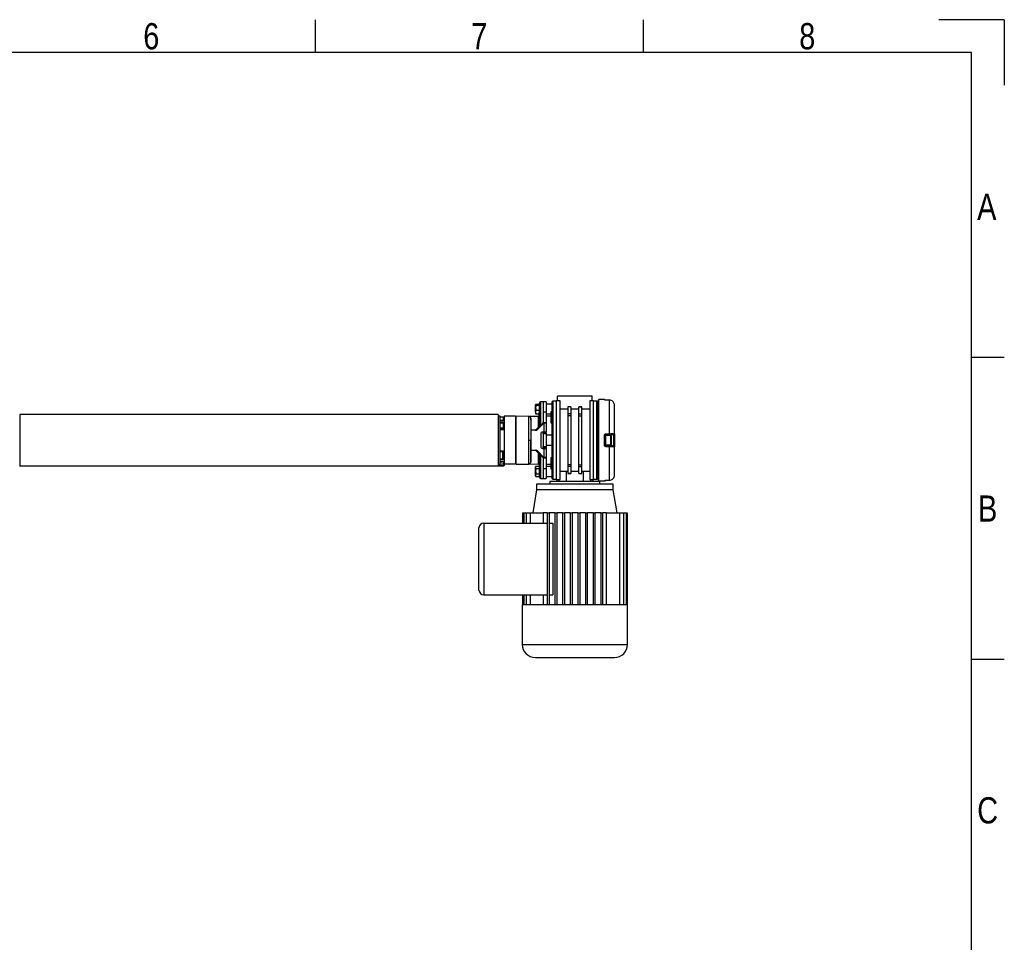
# Model space of a CAD drawing. Header units: millimetres. Extents: x 0 to 420, y 0 to 297.
# Tile 13 of 13: x 265 to 420, y 151 to 297. Entities that reach past the tile are written whole.
import ezdxf

# ---------------------------------------------------------------- set-up
doc = ezdxf.new("R2010")
doc.units = ezdxf.units.MM
doc.layers.add('CARTIGLIO', color=140, linetype='Continuous')
doc.styles.add('SLDTEXTSTYLE2', font='TXT', dxfattribs={"width": 0.821468})

msp = doc.modelspace()

# ---------------------------------------------------------------- linework, layer by layer
at = {"color": 7, "linetype": 'Continuous', "lineweight": 25}
for p, q in [((346.1019, 236.3388), (346.0627, 236.2575)), ((346.0627, 236.2575), (346.1019, 236.1761)), ((346.0627, 235.7941), (346.0627, 236.2575)), ((346.1019, 236.3388), (346.6668, 236.3388)), ((346.1019, 236.1761), (346.6668, 236.1761)), ((346.6668, 232.8525), (346.6668, 236.5189)), ((347.2708, 236.7075), (346.8448, 236.7001)), ((346.8448, 236.7001), (346.8448, 233.0325)), ((347.7239, 236.7075), (347.2708, 236.7075)), ((347.2708, 236.7075), (347.2708, 235.1205)), ((347.2708, 236.7075), (347.2708, 235.1205)), ((347.7239, 236.7075), (347.7239, 235.1205)), ((348.6299, 236.3677), (347.7239, 236.3677)), ((349.3095, 236.8208), (348.7809, 236.8208)), ((348.7809, 236.8208), (348.7809, 230.6669)), ((349.9135, 236.8585), (349.3095, 236.8585)), ((349.3095, 236.8585), (349.3095, 224.4754)), ((349.536, 236.8585), (349.536, 237.6136)), ((354.9725, 237.6136), (349.536, 237.6136)), ((349.9135, 224.4754), (349.9135, 236.8585)), ((355.199, 236.8585), (354.595, 236.8585)), ((354.595, 236.8585), (354.595, 224.4754)), ((354.9725, 236.8585), (354.9725, 237.6136)), ((355.199, 224.4754), (355.199, 236.8585)), ((355.7276, 236.8208), (355.199, 236.8208)), ((355.7276, 230.6669), (355.7276, 236.8208)), ((355.9541, 236.3677), (355.8786, 236.3677)), ((356.0296, 237.0095), (355.9541, 237.0095)), ((355.9541, 224.3244), (355.9541, 237.0095)), ((356.937, 237.0764), (356.0296, 237.0844)), ((356.0296, 224.2495), (356.0296, 237.0844)), ((356.937, 237.0279), (356.937, 237.0764)), ((357.1596, 236.9929), (357.16, 236.9948)), ((357.6988, 236.9873), (357.1603, 236.9936)), ((357.698, 231.6962), (357.698, 236.9865)), ((358.5213, 231.6837), (358.5213, 236.1457)), ((340.1724, 234.7443), (264.6656, 234.7443)), ((264.6656, 234.7443), (264.6656, 226.5896)), ((340.1724, 234.7443), (340.1724, 226.5896)), ((346.0627, 235.1116), (346.0627, 235.7941)), ((346.1019, 235.4122), (346.0627, 235.1116)), ((346.0627, 235.1116), (346.1019, 234.8109)), ((346.0627, 235.1116), (346.0627, 234.8791)), ((346.1019, 234.8109), (346.0627, 234.8923)), ((346.1019, 235.4122), (346.6668, 235.4122)), ((346.1019, 234.8109), (346.5912, 234.8109)), ((346.6668, 235.0514), (346.5912, 235.05)), ((346.5912, 235.05), (346.5912, 235.0365)), ((346.5912, 235.0365), (346.6668, 235.0374)), ((346.5912, 235.0365), (346.5912, 234.9894)), ((346.5912, 234.9894), (346.6668, 234.9904)), ((346.5912, 234.9894), (346.5912, 234.9388)), ((346.5912, 234.9388), (346.6668, 234.9383)), ((346.5912, 234.9388), (346.5912, 234.7129)), ((346.5912, 234.7129), (346.6668, 234.7124)), ((346.5912, 234.7129), (346.5912, 234.6846)), ((346.5912, 234.6846), (346.6668, 234.6832)), ((347.2708, 235.1205), (347.7239, 235.1205)), ((347.2708, 235.1205), (347.2708, 233.4632)), ((347.7239, 235.1205), (347.7239, 233.4632)), ((347.7239, 234.8274), (348.4789, 234.8274)), ((348.6299, 235.1659), (348.4789, 235.1659)), ((348.4789, 235.1659), (348.4789, 233.4292)), ((351.1519, 235.5749), (349.9135, 235.5749)), ((351.6351, 235.926), (351.1519, 235.926)), ((351.1519, 235.926), (351.1519, 235.9157)), ((351.6351, 235.9157), (351.1519, 235.9157)), ((351.1519, 235.9157), (351.1519, 234.8176)), ((351.6351, 234.8176), (351.1519, 234.8176)), ((351.1519, 234.8176), (351.1519, 234.5258)), ((351.6351, 235.926), (351.6351, 235.9157)), ((351.6351, 235.9157), (351.6351, 234.8176)), ((352.8734, 235.5749), (351.6351, 235.5749)), ((351.6351, 234.8176), (351.6351, 234.5258)), ((353.3567, 235.926), (352.8734, 235.926)), ((352.8734, 235.9157), (352.8734, 235.926)), ((352.8734, 235.9157), (353.3567, 235.9157)), ((352.8734, 234.8176), (352.8734, 235.9157)), ((352.8734, 234.8176), (353.3567, 234.8176)), ((352.8734, 234.5258), (352.8734, 234.8176)), ((353.3567, 235.9157), (353.3567, 235.926)), ((353.3567, 234.8176), (353.3567, 235.9157)), ((354.595, 235.5749), (353.3567, 235.5749)), ((353.3567, 234.5258), (353.3567, 234.8176)), ((355.9541, 235.1659), (355.8786, 235.1659)), ((340.4745, 234.4423), (340.1724, 234.4423)), ((340.4745, 230.6669), (340.4745, 234.4423)), ((340.4745, 234.3668), (340.9653, 234.3668)), ((340.9653, 233.7627), (340.4745, 233.7627)), ((340.4745, 233.7627), (340.9275, 233.7627)), ((340.9426, 233.4607), (340.4745, 233.4607)), ((340.4745, 233.4305), (340.9653, 233.4305)), ((340.8802, 233.4305), (340.8802, 233.4607)), ((340.9577, 233.4592), (340.9577, 233.4305)), ((340.9653, 234.3668), (340.9653, 233.7627)), ((340.9653, 234.0628), (341.0017, 234.0634)), ((341.0017, 233.9879), (340.9653, 233.9873)), ((340.9653, 233.4305), (340.9653, 232.5546)), ((341.0017, 233.9879), (341.0785, 233.9879)), ((341.0017, 233.7792), (341.0017, 233.9879)), ((341.0017, 233.7792), (341.0109, 233.7458)), ((341.0181, 232.3885), (341.0181, 233.3852)), ((342.8907, 234.4423), (341.0785, 234.4423)), ((341.0785, 234.4423), (341.0785, 226.8916)), ((342.8907, 234.4423), (342.8907, 226.8916)), ((342.9662, 234.3681), (342.8907, 234.3668)), ((344.9886, 234.424), (342.9662, 234.4416)), ((342.9662, 226.8923), (342.9662, 234.4416)), ((346.4887, 234.4286), (345.0879, 234.4042)), ((347.1836, 233.3751), (346.1519, 232.3319)), ((347.3751, 233.3751), (346.3434, 232.3319)), ((346.4887, 232.6725), (346.4887, 234.4286)), ((346.5912, 234.4438), (346.5912, 234.4389)), ((346.6668, 234.4403), (346.5912, 234.4389)), ((346.5912, 234.4389), (346.5912, 234.4254)), ((346.5912, 234.4254), (346.6668, 234.4263)), ((346.5912, 234.4254), (346.5912, 234.2868)), ((346.5912, 234.2868), (346.6668, 234.2877)), ((346.5912, 234.2868), (346.5912, 234.2114)), ((346.5912, 234.2114), (346.6668, 234.2102)), ((346.5912, 234.2114), (346.5912, 233.7885)), ((346.5912, 233.7885), (346.6668, 233.7873)), ((346.5912, 233.7885), (346.5912, 233.7849)), ((346.5912, 233.7849), (346.6668, 233.7836)), ((346.6668, 233.5713), (346.5912, 233.57)), ((346.5912, 233.57), (346.5912, 233.5279)), ((346.5912, 233.5279), (346.6668, 233.528)), ((346.5912, 233.5279), (346.5912, 233.4881)), ((346.5912, 233.4881), (346.6668, 233.4882)), ((346.5912, 233.4881), (346.5912, 233.4378)), ((346.5912, 233.4378), (346.6668, 233.4365)), ((347.1836, 233.3751), (347.3751, 233.3751)), ((347.2708, 233.4632), (347.7239, 233.4632)), ((347.3751, 233.3751), (347.3751, 231.9506)), ((348.4789, 234.433), (347.7239, 234.433)), ((347.7239, 233.4632), (347.7239, 231.9506)), ((348.4789, 233.4292), (348.6299, 233.4292)), ((351.6351, 234.5258), (351.1519, 234.5258)), ((351.1519, 234.5258), (351.1519, 226.8081)), ((351.6351, 234.5258), (351.6351, 226.8081)), ((352.8734, 226.8081), (352.8734, 234.5258)), ((352.8734, 234.5258), (353.3567, 234.5258)), ((353.3567, 226.8081), (353.3567, 234.5258)), ((355.8786, 233.4292), (355.9541, 233.4292)), ((340.9653, 232.5546), (340.4745, 232.5546)), ((340.4745, 232.5028), (340.8802, 232.4934)), ((341.0785, 232.3281), (340.4745, 232.3281)), ((340.8796, 232.4196), (340.5586, 232.427)), ((340.8802, 232.4934), (340.8802, 232.5546)), ((341.0181, 232.5738), (340.9653, 232.5738)), ((341.0017, 232.3281), (341.0017, 232.4783)), ((346.1584, 232.2526), (345.3069, 232.2526)), ((346.1519, 232.3319), (346.3434, 232.3319)), ((346.8736, 231.6485), (346.8736, 229.6854)), ((347.3751, 231.9506), (347.1474, 231.9506)), ((347.2708, 231.9506), (347.2708, 231.7995)), ((347.2708, 231.7995), (347.7239, 231.7995)), ((347.2708, 231.6485), (347.2708, 231.7995)), ((347.7239, 231.6485), (347.2708, 231.6485)), ((347.2708, 231.6485), (347.2708, 229.6854)), ((347.7239, 231.9506), (347.3751, 231.9506)), ((347.7239, 231.7995), (347.7239, 231.9506)), ((347.7239, 231.7995), (347.7239, 231.6485)), ((347.7239, 231.6485), (347.7239, 229.6854)), ((348.6299, 231.4598), (347.7239, 231.4598)), ((355.9541, 231.4598), (355.8786, 231.4598)), ((356.937, 229.8793), (356.937, 231.4546)), ((357.6993, 231.5209), (357.1609, 231.5115)), ((357.1609, 231.5115), (357.1609, 231.422)), ((358.3729, 229.8012), (358.3729, 231.5327)), ((358.5213, 231.6837), (358.5213, 229.6502)), ((340.4745, 226.8916), (340.4745, 230.6669)), ((345.2861, 230.6669), (345.3069, 230.6669)), ((348.7809, 230.6669), (348.7809, 224.5131)), ((355.7276, 224.5131), (355.7276, 230.6669)), ((357.0867, 231.436), (357.0867, 229.8979)), ((357.9022, 231.422), (357.0867, 231.422)), ((357.0867, 229.9119), (357.9022, 229.9119)), ((357.1609, 229.9119), (357.1609, 229.8224)), ((357.9022, 229.9119), (357.9022, 231.422)), ((357.9928, 231.3314), (357.9928, 230.0025)), ((340.4745, 229.0058), (341.0785, 229.0058)), ((340.4745, 228.9049), (340.8796, 228.9143)), ((340.8802, 228.8405), (340.4745, 228.8311)), ((340.8802, 227.7225), (340.8802, 228.8405)), ((340.9577, 228.7601), (340.9577, 227.6487)), ((340.9577, 228.7601), (341.003, 228.7601)), ((341.0017, 228.8556), (341.0017, 229.0058)), ((341.0017, 228.8556), (341.003, 228.8508)), ((341.003, 229.0058), (341.003, 227.7222)), ((345.3069, 229.0813), (346.1584, 229.0813)), ((346.3434, 229.002), (346.1519, 229.002)), ((346.1519, 229.002), (347.1836, 227.9588)), ((346.3434, 229.002), (347.3751, 227.9588)), ((346.4887, 226.9053), (346.4887, 228.6614)), ((346.6668, 224.815), (346.6668, 228.4814)), ((347.1474, 229.3833), (347.3751, 229.3833)), ((347.2708, 229.6854), (347.7239, 229.6854)), ((347.2708, 229.5343), (347.2708, 229.6854)), ((347.2708, 229.5343), (347.2708, 229.3833)), ((347.7239, 229.5343), (347.2708, 229.5343)), ((347.3751, 229.3833), (347.3751, 227.9588)), ((347.3751, 229.3833), (347.7239, 229.3833)), ((347.7239, 229.8741), (348.6299, 229.8741)), ((347.7239, 229.6854), (347.7239, 229.5343)), ((347.7239, 229.3833), (347.7239, 229.5343)), ((347.7239, 229.3833), (347.7239, 227.8707)), ((355.8786, 229.8741), (355.9541, 229.8741)), ((357.1609, 229.8224), (357.6993, 229.813)), ((357.698, 224.3474), (357.698, 229.6377)), ((358.5213, 225.1882), (358.5213, 229.6502)), ((340.1724, 226.8916), (340.4745, 226.8916)), ((340.2434, 226.8916), (340.2464, 226.8737)), ((341.0056, 226.9248), (340.2453, 226.7661)), ((340.4745, 227.7331), (340.8802, 227.7225)), ((340.8771, 227.5733), (340.4745, 227.5838)), ((340.852, 227.5712), (340.4745, 227.5712)), ((340.9275, 227.2691), (340.4745, 227.2691)), ((340.4745, 227.2053), (340.7804, 227.2691)), ((340.9422, 227.6011), (340.9413, 227.6017)), ((340.9577, 227.6487), (340.9839, 227.6487)), ((341.0056, 226.6244), (341.0056, 226.9248)), ((342.8907, 226.8916), (341.0785, 226.8916)), ((341.0785, 226.8916), (341.0785, 226.6982)), ((342.8907, 226.9671), (342.9662, 226.9658)), ((342.9662, 226.8923), (344.9886, 226.9099)), ((345.0926, 226.9296), (346.4887, 226.9053)), ((346.8448, 228.3014), (346.8448, 224.6338)), ((347.1836, 227.9588), (347.3751, 227.9588)), ((347.2708, 227.8707), (347.7239, 227.8707)), ((347.2708, 227.8707), (347.2708, 226.2134)), ((347.7239, 227.8707), (347.7239, 226.2134)), ((347.7239, 226.9009), (348.4789, 226.9009)), ((348.6299, 227.9047), (348.4789, 227.9047)), ((348.4789, 227.9047), (348.4789, 226.168)), ((351.6351, 226.8081), (351.1519, 226.8081)), ((351.1519, 226.8081), (351.1519, 226.5163)), ((351.6351, 226.8081), (351.6351, 226.5163)), ((352.8734, 226.8081), (353.3567, 226.8081)), ((352.8734, 226.5163), (352.8734, 226.8081)), ((353.3567, 226.5163), (353.3567, 226.8081)), ((355.9541, 227.9047), (355.8786, 227.9047)), ((340.1724, 226.5896), (264.6656, 226.5896)), ((340.2081, 226.6394), (340.1724, 226.6403)), ((341.0017, 226.6204), (340.1724, 226.6349)), ((340.2453, 226.7661), (340.2453, 226.74)), ((341.0017, 226.6244), (341.0056, 226.6244)), ((341.0785, 226.6982), (341.0785, 226.6959)), ((346.1021, 226.5643), (346.0627, 226.456)), ((346.1019, 226.5634), (346.0627, 226.3738)), ((346.0627, 226.3738), (346.0627, 226.456)), ((346.0627, 226.3738), (346.1019, 226.1843)), ((346.0627, 225.7821), (346.0627, 226.3738)), ((346.0627, 225.1673), (346.0627, 225.7821)), ((346.1019, 225.3799), (346.0627, 225.1673)), ((346.1019, 226.5634), (346.6668, 226.5634)), ((346.1019, 226.1843), (346.6668, 226.1843)), ((346.1019, 225.3799), (346.6668, 225.3799)), ((347.2708, 226.2134), (347.2708, 224.6264)), ((347.2708, 226.2134), (347.7239, 226.2134)), ((347.2708, 226.2134), (347.2708, 224.6264)), ((348.4789, 226.5065), (347.7239, 226.5065)), ((347.7239, 226.2134), (347.7239, 224.6264)), ((348.4789, 226.168), (348.6299, 226.168)), ((349.9135, 225.759), (351.1519, 225.759)), ((350.9036, 225.759), (350.9036, 224.1734)), ((351.6351, 226.5163), (351.1519, 226.5163)), ((351.1519, 226.5163), (351.1519, 225.4182)), ((351.6351, 225.4182), (351.1519, 225.4182)), ((351.1519, 225.4182), (351.1519, 225.4079)), ((351.1519, 225.4079), (351.6351, 225.4079)), ((351.6351, 226.5163), (351.6351, 225.4182)), ((351.6351, 225.759), (352.8734, 225.759)), ((351.6351, 225.4182), (351.6351, 225.4079)), ((352.8734, 226.5163), (353.3567, 226.5163)), ((352.8734, 225.4182), (352.8734, 226.5163)), ((352.8734, 225.4182), (353.3567, 225.4182)), ((352.8734, 225.4079), (352.8734, 225.4182)), ((352.8734, 225.4079), (353.3567, 225.4079)), ((353.3567, 225.4182), (353.3567, 226.5163)), ((353.3567, 225.759), (354.595, 225.759)), ((353.3567, 225.4079), (353.3567, 225.4182)), ((353.605, 224.1734), (353.605, 225.759)), ((355.8786, 226.168), (355.9541, 226.168)), ((346.0627, 225.1673), (346.1019, 224.9546)), ((346.0627, 225.062), (346.0627, 225.1673)), ((346.0627, 225.062), (346.1021, 224.9538)), ((346.1019, 224.9546), (346.099, 224.9688)), ((346.1019, 224.9546), (346.6668, 224.9546)), ((346.2137, 223.7203), (346.2137, 222.8142)), ((358.2948, 223.7203), (346.2137, 223.7203)), ((346.8448, 224.6338), (347.2708, 224.6264)), ((347.2708, 224.6264), (347.7239, 224.6264)), ((347.7239, 224.9662), (348.6299, 224.9662)), ((348.3279, 224.1734), (348.3279, 223.7203)), ((356.1806, 224.1734), (348.3279, 224.1734)), ((348.7809, 224.5131), (349.3095, 224.5131)), ((349.3095, 224.4754), (349.9135, 224.4754)), ((349.385, 224.4754), (349.385, 224.1734)), ((349.8006, 224.1734), (349.8006, 224.4754)), ((354.595, 224.4754), (355.199, 224.4754)), ((354.7079, 224.4754), (354.7079, 224.1734)), ((355.1235, 224.1734), (355.1235, 224.4754)), ((355.199, 224.5131), (355.7276, 224.5131)), ((355.8786, 224.9662), (355.9541, 224.9662)), ((355.9541, 224.3244), (356.0296, 224.3244)), ((356.0296, 224.2495), (356.937, 224.2574)), ((356.1806, 223.7203), (356.1806, 224.1734)), ((356.937, 224.2574), (356.937, 224.306)), ((357.16, 224.3391), (357.1596, 224.341)), ((357.1603, 224.3403), (357.6982, 224.3465)), ((357.6985, 224.3466), (357.6988, 224.3466)), ((358.2948, 222.8142), (358.2948, 223.7203)), ((346.2137, 222.8142), (345.6097, 219.1899)), ((358.2948, 222.8142), (346.2137, 222.8142)), ((358.8989, 219.1899), (358.2948, 222.8142)), ((343.9829, 219.1899), (344.1839, 219.1899)), ((343.9829, 219.1899), (343.9829, 217.6043)), ((344.1839, 219.1899), (344.1839, 217.6043)), ((344.1839, 219.1899), (344.5778, 219.1899)), ((344.5778, 219.1899), (344.5778, 217.6043)), ((344.5778, 219.1899), (345.1969, 219.1899)), ((345.1969, 219.1899), (345.1969, 217.6043)), ((345.1969, 219.1899), (347.2571, 219.1899)), ((347.8749, 219.1899), (347.2571, 219.1899)), ((347.2571, 219.1899), (347.2571, 217.6043)), ((347.8749, 219.1899), (347.8749, 204.6926)), ((347.8749, 219.1899), (348.1769, 219.1899)), ((348.1769, 219.1899), (348.1769, 204.6926)), ((349.083, 219.1899), (348.1769, 219.1899)), ((349.083, 219.1899), (349.385, 219.1899)), ((349.083, 219.1899), (349.083, 204.6926)), ((349.385, 219.1899), (349.385, 204.6926)), ((350.2911, 219.1899), (349.385, 219.1899)), ((350.2911, 219.1899), (350.5931, 219.1899)), ((350.2911, 219.1899), (350.2911, 204.6926)), ((350.5931, 219.1899), (350.5931, 204.6926)), ((351.4992, 219.1899), (350.5931, 219.1899)), ((351.4992, 219.1899), (351.4992, 204.6926)), ((351.4992, 219.1899), (351.8012, 219.1899)), ((351.8012, 219.1899), (351.8012, 204.6926)), ((352.7073, 219.1899), (351.8012, 219.1899)), ((352.7073, 219.1899), (352.7073, 204.6926)), ((352.7073, 219.1899), (353.0093, 219.1899)), ((353.0093, 219.1899), (353.0093, 204.6926)), ((353.9154, 219.1899), (353.0093, 219.1899)), ((353.9154, 219.1899), (353.9154, 204.6926)), ((353.9154, 219.1899), (354.2174, 219.1899)), ((354.2174, 219.1899), (354.2174, 204.6926)), ((355.1235, 219.1899), (354.2174, 219.1899)), ((355.1235, 219.1899), (355.1235, 204.6926)), ((355.1235, 219.1899), (355.4255, 219.1899)), ((355.4255, 219.1899), (355.4255, 204.6926)), ((356.3316, 219.1899), (355.4255, 219.1899)), ((356.3316, 219.1899), (356.6337, 219.1899)), ((356.3316, 219.1899), (356.3316, 204.6926)), ((356.6337, 219.1899), (356.6337, 204.6926)), ((357.2514, 219.1899), (356.6337, 219.1899)), ((357.2514, 204.6926), (357.2514, 219.1899)), ((357.2514, 219.1899), (359.3116, 219.1899)), ((359.3116, 219.1899), (359.3116, 204.6926)), ((359.3116, 219.1899), (359.9307, 219.1899)), ((359.9307, 219.1899), (359.9307, 204.6926)), ((359.9307, 219.1899), (360.3247, 219.1899)), ((360.3247, 219.1899), (360.3247, 204.6926)), ((360.3247, 219.1899), (360.5256, 219.1899)), ((360.5256, 219.1899), (360.5256, 204.6926)), ((337.8778, 217.6043), (337.8778, 206.2783)), ((337.8778, 217.6043), (347.8749, 217.6043)), ((348.1769, 217.6043), (348.7785, 217.6043)), ((348.7785, 217.6043), (348.7785, 206.2783)), ((337.1227, 207.0333), (337.1227, 216.8492)), ((337.8778, 206.2783), (347.8749, 206.2783)), ((343.9829, 206.2783), (343.9829, 204.6926)), ((344.1839, 206.2783), (344.1839, 204.6926)), ((344.5778, 206.2783), (344.5778, 204.6926)), ((345.1969, 206.2783), (345.1969, 204.6926)), ((347.2571, 206.2783), (347.2571, 204.6926)), ((348.1769, 206.2783), (348.7785, 206.2783)), ((343.9485, 204.6926), (343.9485, 198.4633)), ((343.9829, 204.6926), (343.9485, 204.6926)), ((344.1839, 204.6926), (343.9829, 204.6926)), ((344.5778, 204.6926), (344.1839, 204.6926)), ((345.1969, 204.6926), (344.5778, 204.6926)), ((347.8749, 204.6926), (345.1969, 204.6926)), ((349.083, 204.6926), (347.8749, 204.6926)), ((350.2911, 204.6926), (349.083, 204.6926)), ((351.4992, 204.6926), (350.2911, 204.6926)), ((353.0093, 204.6926), (351.4992, 204.6926)), ((354.2174, 204.6926), (353.0093, 204.6926)), ((355.4255, 204.6926), (354.2174, 204.6926)), ((356.6337, 204.6926), (355.4255, 204.6926)), ((359.3116, 204.6926), (356.6337, 204.6926)), ((359.9307, 204.6926), (359.3116, 204.6926)), ((360.3247, 204.6926), (359.9307, 204.6926)), ((360.5256, 204.6926), (360.3247, 204.6926)), ((360.56, 204.6926), (360.5256, 204.6926)), ((360.56, 198.4633), (360.56, 204.6926)), ((343.9485, 198.4633), (352.2543, 198.4633)), ((352.2543, 198.4633), (360.56, 198.4633))]:
    msp.add_line(p, q, dxfattribs=at)
at = {"color": 7, "linetype": 'Continuous', "lineweight": 25, "flags": 128}
for points in [[(357.698, 236.9865), (357.396, 236.9901), (357.1596, 236.9929)], [(357.16, 236.9948), (357.1602, 236.9945), (357.1603, 236.9936)], [(357.698, 236.9865), (357.6986, 236.9883), (357.6988, 236.9873)], [(357.1596, 231.6865), (357.4615, 231.692), (357.698, 231.6962)], [(344.9884, 230.6669), (345.043, 230.6669), (345.0958, 230.6669), (345.1449, 230.6669), (345.1887, 230.6669), (345.2259, 230.6669), (345.2551, 230.6669), (345.2754, 230.6669), (345.2861, 230.6669)], [(357.698, 229.6377), (357.396, 229.6431), (357.1596, 229.6473)], [(357.1596, 224.341), (357.4615, 224.3446), (357.698, 224.3474)], [(357.1603, 224.3403), (357.1602, 224.3394), (357.16, 224.3391)], [(357.6988, 224.3465), (357.6986, 224.3456), (357.698, 224.3474)]]:
    msp.add_lwpolyline(points, dxfattribs=at)
at = {"color": 7, "linetype": 'Continuous', "lineweight": 25}
for centre, radius, start, end in [((346.848, 236.5189), 0.1812, 91, 180), ((348.7809, 236.6697), 0.151, 90, 180), ((355.7276, 236.6697), 0.151, 0, 90), ((356.9357, 236.9254), 0.151, 30.228465, 89.5), ((356.9357, 236.876), 0.1519, 63.454845, 89.515089), ((340.9275, 233.3852), 0.3775, 66.421822, 90), ((340.9426, 233.3852), 0.0755, 0, 90), ((340.8835, 233.6852), 0.151, 38.505574, 57.229606), ((337.0674, 238.7214), 6.3169, 308.233254, 308.521618), ((342.0835, 234.0257), 1.0825, 178.001617, 181.998383), ((341.003, 233.9879), 0.0755, 0, 91), ((346.4855, 234.6098), 0.1812, 271, 306.389329), ((340.3234, 232.2375), 0.302, 17.457603, 60), ((339.2374, 232.4712), 1.643, 358.201285, 0.77631), ((339.5435, 230.6254), 2.3579, 51.797712, 53.642543), ((340.8671, 232.3885), 0.151, 336.421822, 360), ((345.9648, 232.5129), 0.2603, 270.482371, 315.964056), ((346.1562, 232.5129), 0.2603, 270.482371, 315.964056), ((347.1622, 231.662), 0.2889, 92.952141, 182.675337), ((356.9736, 231.137), 0.3197, 69.288132, 96.578748), ((353.2245, 231.5694), 3.9369, 359.15764, 1.705105), ((353.7665, 231.579), 3.9332, 359.154074, 1.707464), ((358.3703, 231.6837), 0.151, 271, 0), ((356.9736, 230.1969), 0.3197, 263.421252, 290.711868), ((357.9022, 231.3314), 0.0906, 0, 90), ((357.9022, 230.0025), 0.0906, 270, 0), ((339.2374, 228.8627), 1.643, 359.22369, 1.798715), ((339.5435, 230.7085), 2.3579, 306.357457, 308.202288), ((345.9648, 228.821), 0.2603, 44.035944, 89.517629), ((346.1562, 228.821), 0.2603, 44.035944, 89.517629), ((347.1622, 229.6719), 0.2889, 177.324663, 267.047859), ((353.2245, 229.7645), 3.9369, 358.294895, 0.84236), ((353.7665, 229.7549), 3.9332, 358.292536, 0.845926), ((358.3703, 229.6502), 0.151, 0, 89), ((340.2288, 226.7615), 0.1135, 81.082524, 119.761892), ((340.852, 227.7222), 0.151, 270, 0), ((341.0244, 227.6465), 0.163, 152.183888, 206.583835), ((340.883, 227.6478), 0.0747, 0.661637, 92.102735), ((340.9275, 227.6467), 0.3775, 270, 293.578178), ((340.8822, 227.6487), 0.0755, 318.307596, 0), ((341.0222, 227.0115), 0.0883, 259.201074, 309.646636), ((346.4855, 226.7241), 0.1812, 360, 89), ((340.2288, 226.6794), 0.0883, 79.201074, 129.646636), ((340.2288, 226.6533), 0.0883, 79.201074, 129.646636), ((341.003, 226.6959), 0.0755, 269, 0), ((346.848, 224.815), 0.1812, 180, 269), ((348.7809, 224.6642), 0.151, 180, 270), ((355.7276, 224.6642), 0.151, 270, 0), ((356.9357, 224.4085), 0.151, 270.5, 329.656256), ((356.9357, 224.4579), 0.1519, 270.483929, 298.017591), ((337.8778, 216.8492), 0.7551, 90, 180), ((337.8778, 207.0333), 0.7551, 180, 270), ((346.0249, 198.4633), 2.0764, 180, 270), ((358.4836, 198.4633), 2.0764, 270, 0)]:
    msp.add_arc(centre, radius, start, end, dxfattribs=at)
for centre, major_axis, ratio, start_param, end_param in [((340.8835, 232.574), (0.0126, 0.1539), 0.9778629, 3.19863673, 4.12356395), ((340.8822, 232.574), (0.0043, 0.0804), 0.93727328, 3.1727564, 4.09768363), ((340.8835, 228.7599), (-0.0126, 0.1539), 0.9778629, 5.30121401, 6.22614123), ((340.8822, 228.7599), (-0.0043, 0.0804), 0.93727328, 5.32709433, 6.25202156), ((340.2479, 227.1525), (0.0154, 1.5459), 0.0008151, 4.45976438, 4.53102055), ((341.003, 227.3101), (-0.0154, 1.5394), 0.00082193, 1.59255895, 1.82376246), ((392.8657, 233.267), (185.3621, -1.3615), 0.03946155, 4.42463256, 4.42909478), ((341.003, 234.1722), (0.0013, 7.5518), 0.00001526, 3.10907241, 3.14159239)]:
    msp.add_ellipse(centre, major_axis=major_axis, ratio=ratio, start_param=start_param, end_param=end_param, dxfattribs=at)
for points, knots in [([(346.1019, 236.1761), (346.1007, 236.1695), (346.0767, 236.0435), (346.0695, 235.9154), (346.0627, 235.7941)], [0, 0, 0, 0, 0.052974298, 1, 1, 1, 1]), ([(348.6299, 236.6697), (348.6299, 236.6599), (348.6299, 236.6401), (348.6299, 236.4806), (348.6299, 236.2292), (348.6299, 235.8795), (348.6299, 235.4462), (348.6299, 235.0897), (348.6299, 234.9116)], [0, 0, 0, 0, 0.1666145, 0.33340129, 0.50000005, 0.66661455, 0.83338947, 1, 1, 1, 1]), ([(355.8786, 234.9116), (355.8786, 235.0767), (355.8786, 235.4137), (355.8786, 235.8377), (355.8786, 236.1643), (355.8786, 236.3977), (355.8786, 236.5523), (355.8786, 236.6512), (355.8786, 236.6636), (355.8786, 236.6697)], [0, 0, 0, 0, 0.154037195, 0.314245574, 0.479903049, 0.607550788, 0.737214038, 0.868256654, 1, 1, 1, 1]), ([(357.1596, 236.9929), (357.1343, 236.9936), (357.0837, 236.995), (357.0169, 237.002), (356.9667, 237.0112), (356.9406, 237.0204), (356.938, 237.0258), (356.937, 237.0279)], [0, 0, 0, 0, 0.21190404, 0.42486415, 0.64104474, 0.86118213, 1, 1, 1, 1]), ([(357.1183, 236.9964), (357.1077, 236.9968), (357.0774, 236.998), (357.0387, 237.0024), (357.0116, 237.0068), (357.0011, 237.0096), (357.0021, 237.0093), (357.0023, 237.0092)], [0, 0, 0, 0, 0.17693847, 0.50463871, 0.77079622, 0.94793229, 1, 1, 1, 1]), ([(357.16, 236.9949), (357.157, 236.9949), (357.1427, 236.9948), (357.1291, 236.9957), (357.1183, 236.9964)], [0, 0, 0, 0, 0.20589298, 1, 1, 1, 1]), ([(358.5213, 236.1457), (358.5119, 236.2413), (358.4931, 236.4327), (358.346, 236.6872), (358.1303, 236.8772), (357.8999, 236.9723), (357.7522, 236.9827), (357.698, 236.9865)], [0, 0, 0, 0, 0.21982892, 0.43999401, 0.65884934, 0.87496666, 1, 1, 1, 1]), ([(346.0627, 235.7941), (346.0676, 235.6924), (346.0737, 235.5643), (346.0971, 235.4382), (346.1019, 235.4122)], [0, 0, 0, 0, 0.79381431, 1, 1, 1, 1]), ([(346.5912, 234.6574), (346.5912, 234.6468), (346.5912, 234.6111), (346.5912, 234.5315), (346.5912, 234.4757)], [0, 0, 0, 0, 0.29875179, 1, 1, 1, 1]), ([(348.6299, 234.9116), (348.6299, 234.7194), (348.6299, 234.3349), (348.6299, 233.6761), (348.6299, 232.9709), (348.6299, 232.225), (348.6299, 231.4527), (348.6299, 230.6669), (348.6299, 229.8811), (348.6299, 229.1089), (348.6299, 228.363), (348.6299, 227.6578), (348.6299, 226.9989), (348.6299, 226.6145), (348.6299, 226.4223)], [0, 0, 0, 0, 0.08330921, 0.16670062, 0.25, 0.33330707, 0.41670046, 0.50000002, 0.58330727, 0.66670065, 0.75000003, 0.83330728, 0.91669474, 1, 1, 1, 1]), ([(355.8786, 226.4223), (355.8786, 226.5995), (355.8786, 226.961), (355.8786, 227.5878), (355.8786, 228.2227), (355.8786, 228.846), (355.8786, 229.4369), (355.8786, 230.047), (355.8786, 230.6669), (355.8786, 231.2869), (355.8786, 231.897), (355.8786, 232.4879), (355.8786, 233.1113), (355.8786, 233.7461), (355.8786, 234.3729), (355.8786, 234.7344), (355.8786, 234.9116)], [0, 0, 0, 0, 0.0770186, 0.15712279, 0.23995153, 0.3037754, 0.36860702, 0.43412833, 0.5, 0.56587168, 0.63139298, 0.69622461, 0.76004848, 0.84288465, 0.92298862, 1, 1, 1, 1]), ([(344.9884, 230.6669), (344.9885, 230.8751), (344.9885, 231.2975), (344.9886, 231.9107), (344.9884, 232.4939), (344.9885, 233.0203), (344.9885, 233.4844), (344.9883, 233.8643), (344.9886, 234.1581), (344.9885, 234.3391), (344.9884, 234.4231), (344.9885, 234.4153), (344.9885, 234.4129)], [0, 0, 0, 0, 0.1058464, 0.21476226, 0.32060969, 0.42952668, 0.53537443, 0.64429166, 0.75014055, 0.85905906, 0.95517315, 1, 1, 1, 1]), ([(345.287, 234.1437), (345.2868, 234.1463), (345.286, 234.1586), (345.2789, 234.2042), (345.2503, 234.2806), (345.1789, 234.3622), (345.0858, 234.4151), (345.0195, 234.4191), (344.9895, 234.4209)], [0, 0, 0, 0, 0.01847736, 0.08582144, 0.30546512, 0.55831355, 0.80021053, 1, 1, 1, 1]), ([(345.3069, 233.8919), (345.3043, 233.9362), (345.2991, 234.0248), (345.2903, 234.1131), (345.2858, 234.1573)], [0, 0, 0, 0, 0.49937363, 1, 1, 1, 1]), ([(345.2862, 234.1436), (345.2862, 234.146), (345.2861, 234.1533), (345.2862, 234.0766), (345.2862, 233.9076), (345.286, 233.6378), (345.2862, 233.2832), (345.2862, 232.8556), (345.2861, 232.3648), (345.2863, 231.8266), (345.2861, 231.255), (345.2861, 230.863), (345.2861, 230.6669)], [0, 0, 0, 0, 0.04519697, 0.14229069, 0.24951199, 0.35673221, 0.46395128, 0.57117195, 0.6783794, 0.78558802, 0.8927954, 1, 1, 1, 1]), ([(345.3069, 233.8746), (345.3069, 233.8774), (345.3069, 233.8856), (345.3069, 233.7483), (345.3069, 233.4729), (345.3069, 233.0749), (345.3069, 232.5702), (345.3069, 231.9844), (345.3069, 231.3406), (345.3069, 230.8913), (345.3069, 230.6669)], [0, 0, 0, 0, 0.07182898, 0.20468157, 0.3367394, 0.46949014, 0.60201668, 0.73437542, 0.8673414, 1, 1, 1, 1]), ([(346.5912, 233.7621), (346.5912, 233.7022), (346.5912, 233.6179), (346.5912, 233.5942), (346.5912, 233.5873)], [0, 0, 0, 0, 0.70932866, 1, 1, 1, 1]), ([(340.9413, 232.5243), (340.9465, 232.5318), (340.953, 232.5413), (340.9544, 232.5524), (340.9547, 232.5546)], [0, 0, 0, 0, 0.79688354, 1, 1, 1, 1]), ([(341.0181, 232.5738), (341.0175, 232.557), (341.0163, 232.5244), (341.0065, 232.4934), (341.0017, 232.4783)], [0, 0, 0, 0, 0.51365174, 1, 1, 1, 1]), ([(356.937, 231.4546), (356.9395, 231.4809), (356.9446, 231.5333), (356.9841, 231.6031), (357.0423, 231.6557), (357.1048, 231.6823), (357.145, 231.6854), (357.1596, 231.6865)], [0, 0, 0, 0, 0.22191221, 0.44275024, 0.6617521, 0.8773894, 1, 1, 1, 1]), ([(357.1609, 231.5115), (357.156, 231.5112), (357.1425, 231.5101), (357.1216, 231.5014), (357.1023, 231.4843), (357.0892, 231.4617), (357.0875, 231.4446), (357.0867, 231.436)], [0, 0, 0, 0, 0.11947659, 0.33202034, 0.55185939, 0.77576469, 1, 1, 1, 1]), ([(357.698, 231.6962), (357.7905, 231.6973), (357.9754, 231.6995), (358.221, 231.6993), (358.4072, 231.6961), (358.5069, 231.6905), (358.5172, 231.6856), (358.5213, 231.6837)], [0, 0, 0, 0, 0.21287359, 0.42546251, 0.63920635, 0.85549824, 1, 1, 1, 1]), ([(358.3729, 231.5327), (358.3696, 231.5326), (358.3612, 231.5325), (358.2797, 231.5311), (358.1274, 231.5284), (357.9264, 231.5249), (357.775, 231.5222), (357.6993, 231.5209)], [0, 0, 0, 0, 0.14488136, 0.36155244, 0.57533965, 0.78764269, 1, 1, 1, 1]), ([(344.9885, 226.9205), (344.9885, 226.9181), (344.9884, 226.9102), (344.9885, 226.9925), (344.9886, 227.1734), (344.9883, 227.4632), (344.9885, 227.8454), (344.9885, 228.3042), (344.9884, 228.8345), (344.9886, 229.4118), (344.9885, 230.0302), (344.9885, 230.4526), (344.9884, 230.6669)], [0, 0, 0, 0, 0.04254763, 0.14094275, 0.24679549, 0.35571793, 0.46156949, 0.57049069, 0.67634193, 0.78526289, 0.8910974, 1, 1, 1, 1]), ([(345.2861, 230.6669), (345.2861, 230.4709), (345.2861, 230.0789), (345.2863, 229.5073), (345.2861, 228.9691), (345.2862, 228.4783), (345.2862, 228.0506), (345.286, 227.6961), (345.2862, 227.4263), (345.2862, 227.2574), (345.2861, 227.1809), (345.2862, 227.188), (345.2862, 227.1902)], [0, 0, 0, 0, 0.10740972, 0.21482222, 0.322235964, 0.429648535, 0.537074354, 0.644498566, 0.751923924, 0.859350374, 0.956629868, 1, 1, 1, 1]), ([(345.3069, 227.4593), (345.3069, 227.4565), (345.3069, 227.4483), (345.3069, 227.5856), (345.3069, 227.8609), (345.3069, 228.259), (345.3069, 228.7637), (345.3069, 229.3495), (345.3069, 229.9933), (345.3069, 230.4426), (345.3069, 230.6669)], [0, 0, 0, 0, 0.07180829, 0.20466384, 0.33672462, 0.46947832, 0.6020078, 0.7343695, 0.86733844, 1, 1, 1, 1]), ([(357.0867, 229.8979), (357.087, 229.8925), (357.0879, 229.8787), (357.0966, 229.8578), (357.1132, 229.8387), (357.1354, 229.8254), (357.1524, 229.8234), (357.1609, 229.8224)], [0, 0, 0, 0, 0.14001619, 0.36327889, 0.58147636, 0.79302006, 1, 1, 1, 1]), ([(340.9577, 228.7601), (340.957, 228.7692), (340.9555, 228.787), (340.946, 228.8022), (340.9413, 228.8096)], [0, 0, 0, 0, 0.5084988, 1, 1, 1, 1]), ([(357.1596, 229.6473), (357.1343, 229.6503), (357.0837, 229.6563), (357.0169, 229.697), (356.9667, 229.7561), (356.9406, 229.8206), (356.938, 229.8629), (356.937, 229.8793)], [0, 0, 0, 0, 0.211904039, 0.424864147, 0.641044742, 0.861182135, 1, 1, 1, 1]), ([(358.5213, 229.6502), (358.5119, 229.6473), (358.4931, 229.6414), (358.346, 229.6362), (358.1303, 229.6342), (357.8999, 229.6351), (357.7522, 229.637), (357.698, 229.6377)], [0, 0, 0, 0, 0.21982892, 0.43999401, 0.65884934, 0.87496666, 1, 1, 1, 1]), ([(357.6993, 229.813), (357.7436, 229.8122), (357.8646, 229.8101), (358.0532, 229.8068), (358.2296, 229.8037), (358.3499, 229.8016), (358.3653, 229.8013), (358.3729, 229.8012)], [0, 0, 0, 0, 0.1247127, 0.34042654, 0.55918865, 0.77962349, 1, 1, 1, 1]), ([(344.9899, 226.912), (345.0247, 226.9152), (345.0895, 226.921), (345.1684, 226.9672), (345.2227, 227.0204), (345.2566, 227.0741), (345.2753, 227.122), (345.2841, 227.1601), (345.2862, 227.1816), (345.287, 227.1901)], [0, 0, 0, 0, 0.23161094, 0.43175805, 0.59816768, 0.7386349, 0.85377264, 0.94214638, 1, 1, 1, 1]), ([(345.2858, 227.1766), (345.2903, 227.2208), (345.2991, 227.3091), (345.3043, 227.3977), (345.3069, 227.442)], [0, 0, 0, 0, 0.50056851, 1, 1, 1, 1]), ([(340.2453, 226.74), (340.2437, 226.7221), (340.2405, 226.6855), (340.2191, 226.655), (340.2081, 226.6394)], [0, 0, 0, 0, 0.48856925, 1, 1, 1, 1]), ([(341.0056, 226.6244), (341.013, 226.6253), (341.0276, 226.627), (341.0469, 226.637), (341.0631, 226.6517), (341.0753, 226.6724), (341.0785, 226.689), (341.0785, 226.6981), (341.0785, 226.6982)], [0, 0, 0, 0, 0.16794276, 0.33530291, 0.51644874, 0.7333953, 0.99473785, 1, 1, 1, 1]), ([(346.1019, 226.1843), (346.1007, 226.1772), (346.0767, 226.0447), (346.0695, 225.9098), (346.0627, 225.7821)], [0, 0, 0, 0, 0.0529743, 1, 1, 1, 1]), ([(346.0627, 225.7821), (346.0676, 225.675), (346.0737, 225.5401), (346.0971, 225.4073), (346.1019, 225.3799)], [0, 0, 0, 0, 0.79381431, 1, 1, 1, 1]), ([(348.6299, 226.4223), (348.6299, 226.2442), (348.6299, 225.8876), (348.6299, 225.4544), (348.6299, 225.1047), (348.6299, 224.8533), (348.6299, 224.6938), (348.6299, 224.674), (348.6299, 224.6642)], [0, 0, 0, 0, 0.166618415, 0.333401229, 0.499999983, 0.666614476, 0.833401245, 1, 1, 1, 1]), ([(355.8786, 224.6642), (355.8786, 224.6703), (355.8786, 224.6827), (355.8786, 224.7816), (355.8786, 224.9361), (355.8786, 225.1696), (355.8786, 225.4962), (355.8786, 225.9202), (355.8786, 226.2572), (355.8786, 226.4223)], [0, 0, 0, 0, 0.13174335, 0.26278596, 0.39244922, 0.52009696, 0.6857693, 0.84597725, 1, 1, 1, 1]), ([(356.937, 224.306), (356.9395, 224.3094), (356.9446, 224.3161), (356.9841, 224.3265), (357.0423, 224.3351), (357.1048, 224.3399), (357.145, 224.3407), (357.1596, 224.341)], [0, 0, 0, 0, 0.22191221, 0.44275024, 0.6617521, 0.8773894, 1, 1, 1, 1]), ([(357.0017, 224.3244), (357.0019, 224.3245), (357.0027, 224.3248), (357.0139, 224.3274), (357.0389, 224.3314), (357.0729, 224.3354), (357.1005, 224.3367), (357.1108, 224.3372)], [0, 0, 0, 0, 0.10169302, 0.271006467, 0.515356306, 0.81957296, 1, 1, 1, 1]), ([(357.1108, 224.3372), (357.1206, 224.3378), (357.1365, 224.339), (357.1536, 224.3388), (357.16, 224.3387)], [0, 0, 0, 0, 0.62158321, 1, 1, 1, 1]), ([(357.698, 224.3474), (357.7905, 224.3575), (357.9754, 224.3778), (358.221, 224.5224), (358.4072, 224.7338), (358.5069, 224.9691), (358.5172, 225.1255), (358.5213, 225.1882)], [0, 0, 0, 0, 0.21287359, 0.42546251, 0.63920635, 0.85549824, 1, 1, 1, 1]), ([(346.0249, 196.3869), (346.0339, 196.3869), (346.052, 196.3869), (346.2016, 196.3869), (346.428, 196.3869), (346.7136, 196.3869), (347.0338, 196.3869), (347.4105, 196.3869), (347.8417, 196.3869), (348.3195, 196.3869), (348.8359, 196.3869), (349.3838, 196.3869), (350.0107, 196.3869), (350.7158, 196.3869), (351.4867, 196.3869), (352.001, 196.3869), (352.2543, 196.3869)], [0, 0, 0, 0, 0.0776261, 0.15766322, 0.23995135, 0.30427505, 0.36860689, 0.43429928, 0.49999998, 0.56569237, 0.63139307, 0.69571678, 0.76004861, 0.84232954, 0.92237207, 1, 1, 1, 1]), ([(352.2543, 196.3869), (352.5075, 196.3869), (353.0218, 196.3869), (353.7927, 196.3869), (354.4978, 196.3869), (355.1247, 196.3869), (355.6726, 196.3869), (356.189, 196.3869), (356.6668, 196.3869), (357.098, 196.3869), (357.4747, 196.3869), (357.7949, 196.3869), (358.0805, 196.3869), (358.3069, 196.3869), (358.4565, 196.3869), (358.4746, 196.3869), (358.4836, 196.3869)], [0, 0, 0, 0, 0.07763157, 0.15766319, 0.23995133, 0.30427504, 0.36860688, 0.43429928, 0.49999998, 0.56569238, 0.63139308, 0.69571679, 0.76004863, 0.84232956, 0.9223666, 1, 1, 1, 1])]:
    msp.add_open_spline(points, degree=3, knots=knots, dxfattribs=at)
for points in [[(347.1836, 233.3751), (347.1961, 233.3824), (347.221, 233.3971), (347.2487, 233.4192), (347.2673, 233.4412), (347.2696, 233.4559), (347.2708, 233.4632)], [(347.3751, 233.3751), (347.4249, 233.3824), (347.5245, 233.3971), (347.6353, 233.4192), (347.7098, 233.4412), (347.7192, 233.4559), (347.7239, 233.4632)], [(347.2708, 227.8707), (347.2696, 227.878), (347.2673, 227.8927), (347.2487, 227.9147), (347.221, 227.9368), (347.1961, 227.9515), (347.1836, 227.9588)], [(347.7239, 227.8707), (347.7192, 227.878), (347.7098, 227.8927), (347.6353, 227.9147), (347.5245, 227.9368), (347.4249, 227.9515), (347.3751, 227.9588)]]:
    msp.add_open_spline(points, degree=3, dxfattribs=at)
at = {"layer": 'CARTIGLIO', "linetype": 'Continuous'}
for p, q in [((311.3431, 291.8226), (311.3431, 296.9968)), ((363.0852, 291.8226), (363.0852, 296.9968)), ((420.0016, 296.9968), (409.6532, 296.9968)), ((420.0016, 296.9968), (420.0016, 286.6484)), ((414.8274, 291.8226), (5.1801, 291.8226)), ((414.8274, 5.171), (414.8274, 291.8226)), ((420.0016, 243.7024), (414.8274, 243.7024)), ((420.0016, 196.0996), (414.8274, 196.0996))]:
    msp.add_line(p, q, dxfattribs=at)

# ---------------------------------------------------------------- texts
at = {"layer": 'CARTIGLIO', "char_height": 4.1394, "attachment_point": 2, "style": 'SLDTEXTSTYLE2'}
for s, insert in [('6', (285.4283, 296.4629)), ('7', (337.1705, 296.4629)), ('8', (388.9127, 296.4629)), ('A', (417.2354, 269.5569)), ('B', (417.3813, 221.9541)), ('C', (417.3711, 174.3514))]:
    msp.add_mtext(s, dxfattribs=dict(at, insert=insert))

doc.saveas('drawing.dxf')
